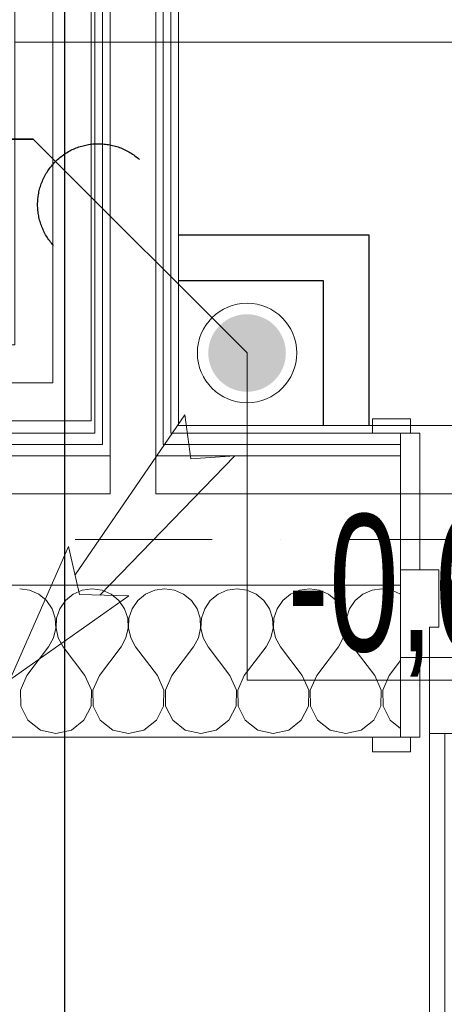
# Model space of a CAD drawing. Header units: centimetres. Extents: x -9388 to 91680, y -1419244 to 50347.
# Tile 46 of 183: x 15915 to 16473, y -711152 to -709857. Entities that reach past the tile are written whole.
import ezdxf
from ezdxf.enums import TextEntityAlignment as Align

# ---------------------------------------------------------------- set-up
doc = ezdxf.new("R2010")
doc.units = ezdxf.units.CM
for name, pattern in [('CENTER', [2, 1.25, -0.25, 0.25, -0.25]), ('Kropki i Kreski', [360, 180, -90, 0, -90]), ('PHANTOM', [2.5, 1.25, -0.25, 0.25, -0.25, 0.25, -0.25])]:
    doc.linetypes.add(name, pattern=pattern)
for name, color, linetype in [('! Strefy Powierzchnie', 7, 'Continuous'), ('Drzwi ArchiCAD', 7, 'Continuous'), ('Osie', 7, 'Continuous')]:
    doc.layers.add(name, color=color, linetype=linetype)
for name, color, linetype, lineweight in [('Drzwi ArchiCAD_Nr_pióra__1', 7, 'Continuous', 13), ('Drzwi ArchiCAD_Nr_pióra__23', 7, 'Continuous', 15), ('Drzwi ArchiCAD_Nr_pióra__3', 7, 'Continuous', 13), ('Drzwi ArchiCAD_Nr_pióra__41', 7, 'Continuous', 15), ('Metryczki pomieszczeń ArchiCADa_Nr_pióra__6', 7, 'Continuous', 13), ('Osie_Nr_pióra__1', 7, 'Continuous', 13), ('Osie_Nr_pióra__4', 7, 'Continuous', 13), ('Q_opis', 3, 'Continuous', 13), ('Q_podkład', 8, 'Continuous', 9), ('Q_strzałki', 3, 'Continuous', 13), ('Q_wys prowadzenia instalacji', 6, 'Continuous', 13), ('Ściany wewnętrzne_Nr_pióra__1', 7, 'Continuous', 13), ('Ściany wewnętrzne_Nr_pióra__41', 7, 'Continuous', 15), ('Ściany zewnętrzne_Nr_pióra__1', 7, 'Continuous', 13), ('Ściany zewnętrzne_Nr_pióra__174', 7, 'Continuous', 5), ('Ściany zewnętrzne_Nr_pióra__41', 7, 'Continuous', 15)]:
    doc.layers.add(name, color=color, linetype=linetype, lineweight=lineweight)
doc.layers.add('Q_kd', color=7, linetype='PHANTOM', lineweight=30, true_color=0x01ff01)
doc.layers.add('Q_kd_pion', color=7, linetype='CENTER', lineweight=35, true_color=0x34cc00)
doc.layers.add('Q_uwagi', color=7, linetype='Continuous', lineweight=30, true_color=0xff0101, plot=False)
doc.styles.add('GENERATED_STYLE_1', font='calibri.ttf')
doc.styles.add('GENERATED_STYLE_2', font='arial.ttf')
doc.styles.add('GENERATED_STYLE_3', font='calibri.ttf')
doc.styles.add('TT', font='ARIALN.TTF', dxfattribs={"height": 200})

# ---------------------------------------------------------------- blocks, each defined once
blk = doc.blocks.new('KOMORA MROŹNICZA_08_4', base_point=(43538.6, -711426.6))
at = {"layer": 'Metryczki pomieszczeń ArchiCADa_Nr_pióra__6', "linetype": 'Continuous'}
for p, q in [((43081, -711332.6), (43098.4, -711247.7)), ((43098.4, -711247.7), (44013.6, -711435.7)), ((43063.5, -711417.5), (43081, -711332.6)), ((43996.2, -711520.6), (43081, -711332.6)), ((43081, -711332.6), (43996.2, -711520.6)), ((43978.7, -711605.5), (43063.5, -711417.5)), ((44013.6, -711435.7), (43996.2, -711520.6)), ((43996.2, -711520.6), (43978.7, -711605.5))]:
    blk.add_line(p, q, dxfattribs=at)
at = {"layer": 'Metryczki pomieszczeń ArchiCADa_Nr_pióra__6'}
for tag, height, style, p in [('ROOM_NAME', 65, 'GENERATED_STYLE_1', (43147.4, -711257.4)), ('ROOM_AREA', 65, 'GENERATED_STYLE_2', (43129.9, -711350)), ('DUMMY_385', 65, 'GENERATED_STYLE_2', (43342.2, -711395.3)), ('DUMMY_386', 43.3, 'GENERATED_STYLE_2', (43427.1, -711408.6))]:
    blk.add_attdef(tag, text='', height=height, rotation=348.3916, dxfattribs=dict(at, style=style)).set_placement(p, align=Align.TOP_LEFT)
blk = doc.blocks.new('Standardowy znacznik siatki')
at = {"layer": 'Osie_Nr_pióra__4', "linetype": 'Kropki i Kreski'}
blk.add_line((1000, 0), (17990.8, 0), dxfattribs=at)
at = {"layer": 'Osie_Nr_pióra__1', "style": 'GENERATED_STYLE_3'}
for tag, p in [('AC_MarkerText_1_0', (-125, 4.9)), ('AC_MarkerText_1_1', (19115.8, 4.9))]:
    blk.add_attdef(tag, text='', height=100, rotation=360, dxfattribs=at).set_placement(p, align=Align.MIDDLE_CENTER)
blk = doc.blocks.new('Drzwi 19_2')
at = {"layer": 'Drzwi ArchiCAD_Nr_pióra__1', "color": 8, "linetype": 'Continuous'}
for p, q in [((-528, -265), (-528, -215)), ((528, -265), (528, -215)), ((-528, -280), (-528, -265)), ((528, -280), (528, -265)), ((-528, -295), (-528, -280)), ((528, -295), (528, -280)), ((-528, -295), (-565, -295)), ((528, -295), (565, -295))]:
    blk.add_line(p, q, dxfattribs=at)
at = {"layer": 'Drzwi ArchiCAD_Nr_pióra__23', "color": 8, "linetype": 'Continuous'}
for p, q in [((-490, 0), (-528, 0)), ((-528, 0), (-528, -115)), ((-490, -40), (-490, 0)), ((528, 0), (490, 0)), ((490, 0), (490, -40)), ((528, -115), (528, 0)), ((-478, -40), (-490, -40)), ((-478, -115), (-478, -40)), ((490, -40), (478, -40)), ((478, -40), (478, -115)), ((-528, -115), (-478, -115)), ((478, -115), (528, -115))]:
    blk.add_line(p, q, dxfattribs=at)
at = {"layer": 'Drzwi ArchiCAD_Nr_pióra__3', "color": 8, "linetype": 'Continuous'}
for p, q in [((450, 880), (450, 980)), ((450, 980), (490, 980)), ((490, 980), (490, 880)), ((450, 880), (470, 880)), ((450, 100), (450, 880)), ((490, 880), (450, 880)), ((470, 880), (490, 880)), ((470, 100), (470, 880)), ((470, 880), (470, 100)), ((470, 880), (470, 100)), ((490, 880), (490, 100)), ((-515, 124), (-565, 124)), ((-565, 124), (-565, 105)), ((-515, 105), (-515, 124)), ((565, 124), (515, 124)), ((515, 124), (515, 105)), ((565, 105), (565, 124)), ((-565, 105), (-515, 105)), ((-503, 105), (-528, 105)), ((-528, 105), (-528, 0)), ((-503, 0), (-503, 105)), ((528, 105), (503, 105)), ((503, 105), (503, 0)), ((515, 105), (565, 105)), ((528, 0), (528, 105)), ((470, 100), (450, 100)), ((450, 0), (450, 100)), ((450, 100), (490, 100)), ((490, 100), (470, 100)), ((490, 100), (490, 0)), ((-528, 0), (-503, 0)), ((490, 0), (450, 0)), ((503, 0), (528, 0)), ((-503, -115), (-528, -115)), ((-528, -115), (-528, -295)), ((-503, -295), (-503, -115)), ((528, -115), (503, -115)), ((503, -115), (503, -295)), ((528, -295), (528, -115)), ((-515, -295), (-565, -295)), ((-565, -295), (-565, -314)), ((-528, -295), (-503, -295)), ((-515, -314), (-515, -295)), ((503, -295), (528, -295)), ((565, -295), (515, -295)), ((515, -295), (515, -314)), ((565, -314), (565, -295)), ((-565, -314), (-515, -314)), ((515, -314), (565, -314))]:
    blk.add_line(p, q, dxfattribs=at)
blk.add_arc((490, 0), 980, 90, 180, dxfattribs=at)
at = {"layer": 'Drzwi ArchiCAD_Nr_pióra__41', "color": 8, "linetype": 'Continuous'}
for p, q in [((-528, 105), (-565, 105)), ((-528, 0), (-528, 105)), ((528, 0), (528, 105)), ((528, 105), (565, 105)), ((-528, -95), (-528, 0)), ((528, -95), (528, 0)), ((-528, -115), (-528, -95)), ((528, -115), (528, -95)), ((-528, -215), (-528, -115)), ((528, -215), (528, -115))]:
    blk.add_line(p, q, dxfattribs=at)
blk = doc.blocks.new('PAB.01_RZUT PRZYZIEMIA')
at = {"layer": '! Strefy Powierzchnie', "color": 8, "linetype": 'Continuous', "lineweight": 0, "flags": 128}
blk.add_lwpolyline([(46124, -708777.6), (46124, -710390.3), (48024, -710390.3), (48024, -708777.6)], close=True, dxfattribs=at)
at = {"layer": 'Ściany wewnętrzne_Nr_pióra__1', "color": 8, "linetype": 'Continuous'}
for p, q in [((46024, -708767.6), (46024, -710400.3)), ((46104, -710400.3), (46104, -708767.6))]:
    blk.add_line(p, q, dxfattribs=at)
at = {"layer": 'Ściany wewnętrzne_Nr_pióra__1', "color": 8, "linetype": 'Continuous', "flags": 128}
for points in [[(46014, -708767.6), (46014, -710400.3)], [(46114, -710400.3), (46114, -708767.6)]]:
    blk.add_lwpolyline(points, dxfattribs=at)
for points in [[(44859, -709098.8), (44859, -708834.3), (45959, -708834.3), (45959, -710334.3), (44859, -710334.3), (44859, -709798.8), (44809, -709798.8), (44809, -710384.3), (46009, -710384.3), (46009, -708784.3), (44809, -708784.3), (44809, -708884.3), (44809, -709098.8)], [(44859, -709098.8), (44909, -709098.8), (44909, -708884.3), (45909, -708884.3), (45909, -710284.3), (44909, -710284.3), (44909, -709798.8), (44859, -709798.8), (44859, -710334.3), (45959, -710334.3), (45959, -708834.3), (44859, -708834.3)]]:
    blk.add_lwpolyline(points, close=True, dxfattribs=at)
at = {"layer": 'Ściany wewnętrzne_Nr_pióra__41', "color": 8, "linetype": 'Continuous'}
for p, q in [((46034, -708767.6), (46034, -710400.3)), ((46094, -710400.3), (46094, -708767.6))]:
    blk.add_line(p, q, dxfattribs=at)
at = {"layer": 'Ściany zewnętrzne_Nr_pióra__1', "color": 8, "linetype": 'Continuous'}
for p, q in [((46024, -710400.3), (46024, -710415.3)), ((46104, -710415.3), (46104, -710400.3)), ((46416, -710400.3), (46379, -710400.3)), ((46416, -710400.3), (46416, -710415.3)), ((46416, -710400.3), (46416, -710415.3)), ((46416, -710415.3), (46416, -710430.3)), ((46416, -710415.3), (46416, -710430.3)), ((46416, -710430.3), (46416, -710480.3)), ((46416, -710430.3), (46416, -710480.3))]:
    blk.add_line(p, q, dxfattribs=at)
at = {"layer": 'Ściany zewnętrzne_Nr_pióra__1', "color": 8, "linetype": 'Continuous', "flags": 128}
for points in [[(46014, -710400.3), (43279, -710400.3)], [(46416, -710400.3), (46114, -710400.3)]]:
    blk.add_lwpolyline(points, dxfattribs=at)
at = {"layer": 'Ściany zewnętrzne_Nr_pióra__174', "color": 8, "linetype": 'Continuous'}
for p, q in [((45928.2, -710606.9), (45915.2, -710605)), ((45940.3, -710612.2), (45928.2, -710606.9)), ((45950.4, -710620.5), (45940.3, -710612.2)), ((45985.4, -710612.2), (45975.3, -710620.5)), ((45997.5, -710606.9), (45985.4, -710612.2)), ((46010.5, -710605), (45997.5, -710606.9)), ((46023.5, -710606.9), (46010.5, -710605)), ((46035.5, -710612.2), (46023.5, -710606.9)), ((46045.6, -710620.5), (46035.5, -710612.2)), ((46080.7, -710612.2), (46070.6, -710620.5)), ((46092.7, -710606.9), (46080.7, -710612.2)), ((46105.7, -710605), (46092.7, -710606.9)), ((46118.7, -710606.9), (46105.7, -710605)), ((46130.7, -710612.2), (46118.7, -710606.9)), ((46140.9, -710620.5), (46130.7, -710612.2)), ((46175.9, -710612.2), (46165.8, -710620.5)), ((46187.9, -710606.9), (46175.9, -710612.2)), ((46200.9, -710605), (46187.9, -710606.9)), ((46214, -710606.9), (46200.9, -710605)), ((46226, -710612.2), (46214, -710606.9)), ((46236.1, -710620.5), (46226, -710612.2)), ((46271.2, -710612.2), (46261, -710620.5)), ((46283.2, -710606.9), (46271.2, -710612.2)), ((46296.2, -710605), (46283.2, -710606.9)), ((46309.2, -710606.9), (46296.2, -710605)), ((46321.2, -710612.2), (46309.2, -710606.9)), ((46331.3, -710620.5), (46321.2, -710612.2)), ((46366.4, -710612.2), (46356.3, -710620.5)), ((46378.4, -710606.9), (46366.4, -710612.2)), ((46391.4, -710605), (46378.4, -710606.9)), ((46404.4, -710606.9), (46391.4, -710605)), ((46416, -710611.9), (46404.4, -710606.9)), ((45957.8, -710631.4), (45950.4, -710620.5)), ((45975.3, -710620.5), (45967.9, -710631.4)), ((46053.1, -710631.4), (46045.6, -710620.5)), ((46070.6, -710620.5), (46063.1, -710631.4)), ((46148.3, -710631.4), (46140.9, -710620.5)), ((46165.8, -710620.5), (46158.4, -710631.4)), ((46243.5, -710631.4), (46236.1, -710620.5)), ((46261, -710620.5), (46253.6, -710631.4)), ((46338.8, -710631.4), (46331.3, -710620.5)), ((46356.3, -710620.5), (46348.8, -710631.4)), ((45962, -710643.8), (45957.8, -710631.4)), ((45967.9, -710631.4), (45963.7, -710643.8)), ((46057.3, -710643.8), (46053.1, -710631.4)), ((46063.1, -710631.4), (46058.9, -710643.8)), ((46152.5, -710643.8), (46148.3, -710631.4)), ((46158.4, -710631.4), (46154.2, -710643.8)), ((46247.7, -710643.8), (46243.5, -710631.4)), ((46253.6, -710631.4), (46249.4, -710643.8)), ((46343, -710643.8), (46338.8, -710631.4)), ((46348.8, -710631.4), (46344.6, -710643.8)), ((45962.7, -710656.9), (45962, -710643.8)), ((45963.7, -710643.8), (45963, -710656.9)), ((46057.9, -710656.9), (46057.3, -710643.8)), ((46058.9, -710643.8), (46058.3, -710656.9)), ((46153.1, -710656.9), (46152.5, -710643.8)), ((46154.2, -710643.8), (46153.5, -710656.9)), ((46248.4, -710656.9), (46247.7, -710643.8)), ((46249.4, -710643.8), (46248.8, -710656.9)), ((46343.6, -710656.9), (46343, -710643.8)), ((46344.6, -710643.8), (46344, -710656.9)), ((45959.7, -710669.7), (45962.7, -710656.9)), ((45963, -710656.9), (45966, -710669.7)), ((46054.9, -710669.7), (46057.9, -710656.9)), ((46058.3, -710656.9), (46061.3, -710669.7)), ((46150.2, -710669.7), (46153.1, -710656.9)), ((46153.5, -710656.9), (46156.5, -710669.7)), ((46245.4, -710669.7), (46248.4, -710656.9)), ((46248.8, -710656.9), (46251.7, -710669.7)), ((46340.6, -710669.7), (46343.6, -710656.9)), ((46344, -710656.9), (46347, -710669.7)), ((45953.3, -710681.2), (45959.7, -710669.7)), ((45966, -710669.7), (45972.4, -710681.2)), ((46048.6, -710681.2), (46054.9, -710669.7)), ((46061.3, -710669.7), (46067.6, -710681.2)), ((46143.8, -710681.2), (46150.2, -710669.7)), ((46156.5, -710669.7), (46162.9, -710681.2)), ((46239, -710681.2), (46245.4, -710669.7)), ((46251.7, -710669.7), (46258.1, -710681.2)), ((46334.3, -710681.2), (46340.6, -710669.7)), ((46347, -710669.7), (46353.3, -710681.2)), ((45924.8, -710719.3), (45953.3, -710681.2)), ((46000.9, -710719.3), (45972.4, -710681.2)), ((46020, -710719.3), (46048.6, -710681.2)), ((46096.2, -710719.3), (46067.6, -710681.2)), ((46115.2, -710719.3), (46143.8, -710681.2)), ((46191.4, -710719.3), (46162.9, -710681.2)), ((46210.5, -710719.3), (46239, -710681.2)), ((46286.7, -710719.3), (46258.1, -710681.2)), ((46305.7, -710719.3), (46334.3, -710681.2)), ((46381.9, -710719.3), (46353.3, -710681.2)), ((46400.9, -710719.3), (46416, -710699.3)), ((45924.8, -710719.3), (45916.2, -710738.4)), ((46009.5, -710738.4), (46000.9, -710719.3)), ((46020, -710719.3), (46011.4, -710738.4)), ((46104.8, -710738.4), (46096.2, -710719.3)), ((46115.2, -710719.3), (46106.7, -710738.4)), ((46200, -710738.4), (46191.4, -710719.3)), ((46210.5, -710719.3), (46201.9, -710738.4)), ((46295.2, -710738.4), (46286.7, -710719.3)), ((46305.7, -710719.3), (46297.1, -710738.4)), ((46390.5, -710738.4), (46381.9, -710719.3)), ((46400.9, -710719.3), (46392.4, -710738.4)), ((45916.2, -710738.4), (45916.6, -710759.3)), ((46009.1, -710759.3), (46009.5, -710738.4)), ((46011.4, -710738.4), (46011.9, -710759.3)), ((46104.3, -710759.3), (46104.8, -710738.4)), ((46106.7, -710738.4), (46107.1, -710759.3)), ((46199.6, -710759.3), (46200, -710738.4)), ((46201.9, -710738.4), (46202.3, -710759.3)), ((46294.8, -710759.3), (46295.2, -710738.4)), ((46297.1, -710738.4), (46297.6, -710759.3)), ((46390, -710759.3), (46390.5, -710738.4)), ((46392.4, -710738.4), (46392.8, -710759.3)), ((45916.6, -710759.3), (45926, -710778)), ((45999.7, -710778), (46009.1, -710759.3)), ((46011.9, -710759.3), (46021.2, -710778)), ((46095, -710778), (46104.3, -710759.3)), ((46107.1, -710759.3), (46116.5, -710778)), ((46190.2, -710778), (46199.6, -710759.3)), ((46202.3, -710759.3), (46211.7, -710778)), ((46285.4, -710778), (46294.8, -710759.3)), ((46297.6, -710759.3), (46306.9, -710778)), ((46380.7, -710778), (46390, -710759.3)), ((46392.8, -710759.3), (46402.2, -710778)), ((45926, -710778), (45942.4, -710790.9)), ((45983.3, -710790.9), (45999.7, -710778)), ((46021.2, -710778), (46037.7, -710790.9)), ((46078.5, -710790.9), (46095, -710778)), ((46116.5, -710778), (46132.9, -710790.9)), ((46173.7, -710790.9), (46190.2, -710778)), ((46211.7, -710778), (46228.2, -710790.9)), ((46269, -710790.9), (46285.4, -710778)), ((46306.9, -710778), (46323.4, -710790.9)), ((46364.2, -710790.9), (46380.7, -710778)), ((46402.2, -710778), (46416, -710788.9)), ((45942.4, -710790.9), (45962.9, -710795.5)), ((45962.9, -710795.5), (45983.3, -710790.9)), ((46037.7, -710790.9), (46058.1, -710795.5)), ((46058.1, -710795.5), (46078.5, -710790.9)), ((46132.9, -710790.9), (46153.3, -710795.5)), ((46153.3, -710795.5), (46173.7, -710790.9)), ((46228.2, -710790.9), (46248.6, -710795.5)), ((46248.6, -710795.5), (46269, -710790.9)), ((46323.4, -710790.9), (46343.8, -710795.5)), ((46343.8, -710795.5), (46364.2, -710790.9))]:
    blk.add_line(p, q, dxfattribs=at)
at = {"layer": 'Ściany zewnętrzne_Nr_pióra__41', "color": 8, "linetype": 'Continuous'}
for p, q in [((46034, -710400.3), (46034, -710415.3)), ((46094, -710415.3), (46094, -710400.3)), ((46024, -710415.3), (43279, -710415.3)), ((46034, -710415.3), (46034, -710430.3)), ((46094, -710430.3), (46094, -710415.3)), ((46416, -710415.3), (46104, -710415.3)), ((46034, -710430.3), (43279, -710430.3)), ((46034, -710430.3), (46034, -710480.3)), ((46094, -710480.3), (46094, -710430.3)), ((46416, -710430.3), (46094, -710430.3)), ((46034, -710480.3), (43279, -710480.3)), ((46416, -710480.3), (46094, -710480.3)), ((46416, -710480.3), (46416, -710580.3)), ((46416, -710480.3), (46416, -710580.3)), ((46416, -710580.3), (46416, -710600.3)), ((45144.1, -710600.3), (46034, -710600.3)), ((46034, -710600.3), (46094, -710600.3)), ((46094, -710600.3), (46416, -710600.3)), ((46416, -710600.3), (46416, -710695.3)), ((46416, -710695.3), (46416, -710800.3)), ((46416, -710800.3), (46379, -710800.3))]:
    blk.add_line(p, q, dxfattribs=at)
at = {"layer": 'Ściany zewnętrzne_Nr_pióra__41', "color": 8, "linetype": 'Continuous', "flags": 128}
blk.add_lwpolyline([(43279, -710800.3), (46416, -710800.3)], dxfattribs=at)
at = {"layer": '! Strefy Powierzchnie', "color": 8, "linetype": 'Continuous'}
ref = blk.add_blockref('KOMORA MROŹNICZA_08_4', (45336.7, -709607.4), dxfattribs=dict(at, rotation=11.60840108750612))
ref.add_attrib('ROOM_NAME', '08 KOMORA MROŹNICZA', dxfattribs={"layer": 'Metryczki pomieszczeń ArchiCADa_Nr_pióra__6', "color": 7, "height": 65, "rotation": 360, "style": 'GENERATED_STYLE_1'}).set_placement((44919.5, -709520.3), align=Align.TOP_LEFT)
ref.add_attrib('ROOM_AREA', 'P:1,4', dxfattribs={"layer": 'Metryczki pomieszczeń ArchiCADa_Nr_pióra__6', "color": 7, "height": 65, "rotation": 360, "style": 'GENERATED_STYLE_2'}).set_placement((44921, -709614.5), align=Align.TOP_LEFT)
ref.add_attrib('DUMMY_385', ' m', dxfattribs={"layer": 'Metryczki pomieszczeń ArchiCADa_Nr_pióra__6', "color": 7, "height": 65, "rotation": 360, "style": 'GENERATED_STYLE_2'}).set_placement((45138, -709616.2), align=Align.TOP_LEFT)
ref.add_attrib('DUMMY_386', '2', dxfattribs={"layer": 'Metryczki pomieszczeń ArchiCADa_Nr_pióra__6', "color": 7, "height": 43.3, "rotation": 360, "style": 'GENERATED_STYLE_2'}).set_placement((45223.9, -709612.1), align=Align.TOP_LEFT)
at = {"layer": 'Drzwi ArchiCAD', "color": 8, "linetype": 'Continuous', "zscale": 1000, "rotation": 179.999997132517}
blk.add_blockref('Drzwi 19_2', (46944, -710695.3), dxfattribs=at)
at = {"layer": 'Osie', "color": 8, "linetype": 'Continuous', "zscale": 1000, "rotation": 359.999997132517}
blk.add_blockref('Standardowy znacznik siatki', (30584.3, -710540.3), dxfattribs=at)
blk = doc.blocks.new('A$C03172C92')
at = {"layer": 'Q_kd_pion', "linetype": 'Continuous', "lineweight": 13}
blk.add_hatch(color=256, dxfattribs=at).paths.add_polyline_path([(-62.4, 0, -1), (62.4, 0, -1)], flags=0)
blk.add_circle((0, 0), 80, dxfattribs=at)
blk = doc.blocks.new('fewfer')
at = {"layer": 'Q_kd'}
for p, q in [((170.7812, -76.3646), (170.8704, -76.4538)), ((170.8704, -76.4538), (170.8704, -76.4952))]:
    blk.add_line(p, q, dxfattribs=at)
at = {"layer": 'Q_kd', "extrusion": (3.70302e-18, -1.29193e-18, -1)}
for centre, start, end in [((-170.8377, -76.4211), 317.5915, 132.4086), ((-170.8704, -76.5752), 2.5915, 177.4086)]:
    blk.add_arc(centre, 0.08, start, end, dxfattribs=at)
blk = doc.blocks.new('*U457')
at = {"layer": 'Q_strzałki'}
for p, q in [((0.001006, 0.002669), (0.003962, 0.004863)), ((0.002566, 0.001456), (0.003962, 0.004863)), ((-0.001585, -0.000942), (0.001744, 0.002665)), ((0.001006, 0.002669), (0.002252, 0.002663)), ((0.002566, 0.001456), (0.002252, 0.002663)), ((-0.000293, -0.001945), (0.00238, 0.002171)), ((-0.001585, -0.000942), (-0.000473, -0.000843)), ((-0.000293, -0.001945), (-0.000473, -0.000843))]:
    blk.add_line(p, q, dxfattribs=at)

msp = doc.modelspace()

# ---------------------------------------------------------------- block references
at = {"layer": 'Q_podkład'}
msp.add_blockref('PAB.01_RZUT PRZYZIEMIA', (-30000, 0), dxfattribs=at)

# ---------------------------------------------------------------- next in the draw order: linework, layer by layer
for points in [[(16124, -710139.6), (16374, -710139.6), (16374, -710390.3)], [(16124, -710199.6), (16314, -710199.6), (16314, -710390.3)]]:
    msp.add_lwpolyline(points)
at = {"layer": 'Q_kd', "ltscale": 300}
for p, q in [((15933, -710013.8, 0), (10600.7, -710013.2, 0)), ((16214.1, -710294.9), (15933, -710013.8, 0))]:
    msp.add_line(p, q, dxfattribs=at)
at = {"layer": 'Q_opis', "lineweight": 9}
msp.add_line((15909, -709886.3), (18691.2, -709886.3), dxfattribs=at)
at = {"layer": 'Q_uwagi'}
msp.add_lwpolyline([(14174, -709640.3), (15974, -709640.3), (15974, -711440.3), (14174, -711440.3)], close=True, dxfattribs=at)
at = {"layer": 'Q_wys prowadzenia instalacji', "ltscale": 10}
msp.add_line((16214.1, -710294.9), (16214.1, -710617.8), dxfattribs=at)
at = {"layer": 'Q_wys prowadzenia instalacji'}
msp.add_3dface([(16834.1, -710725.3), (16214.1, -710725.3), (16214.1, -710480.3), (16834.1, -710480.3)], dxfattribs=at)

# ---------------------------------------------------------------- next in the draw order: block references
at = {"layer": 'Q_kd', "lineweight": 40, "ltscale": 0.2, "xscale": -1000, "yscale": -1000, "zscale": 1000, "rotation": 224.9997855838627}
msp.add_blockref('fewfer', (-158951.9, -776775.8, 0), dxfattribs=at)
at = {"layer": 'Q_kd_pion', "lineweight": 13, "xscale": 0.8170000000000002, "yscale": -0.8170000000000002, "zscale": 0.8170000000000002, "rotation": 179.9999999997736}
msp.add_blockref('A$C03172C92', (16214.1, -710294.9), dxfattribs=at)
at = {"layer": 'Q_strzałki', "ltscale": 0.1, "extrusion": (-0.000276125, 0.000169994, 1), "xscale": -51988.6095803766, "yscale": 51988.60958037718, "zscale": 50000.00000000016, "rotation": 102.8341638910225}
msp.add_blockref('*U457', (16103, -710467.6, -125.2), dxfattribs=at)

# ---------------------------------------------------------------- next in the draw order: texts
at = {"layer": 'Q_wys prowadzenia instalacji', "style": 'TT', "width": 0.8}
msp.add_text('-0,62m', height=180, dxfattribs=at).set_placement((16523.7, -710597.1, 6.4), align=Align.MIDDLE_CENTER)

doc.saveas('drawing.dxf')
